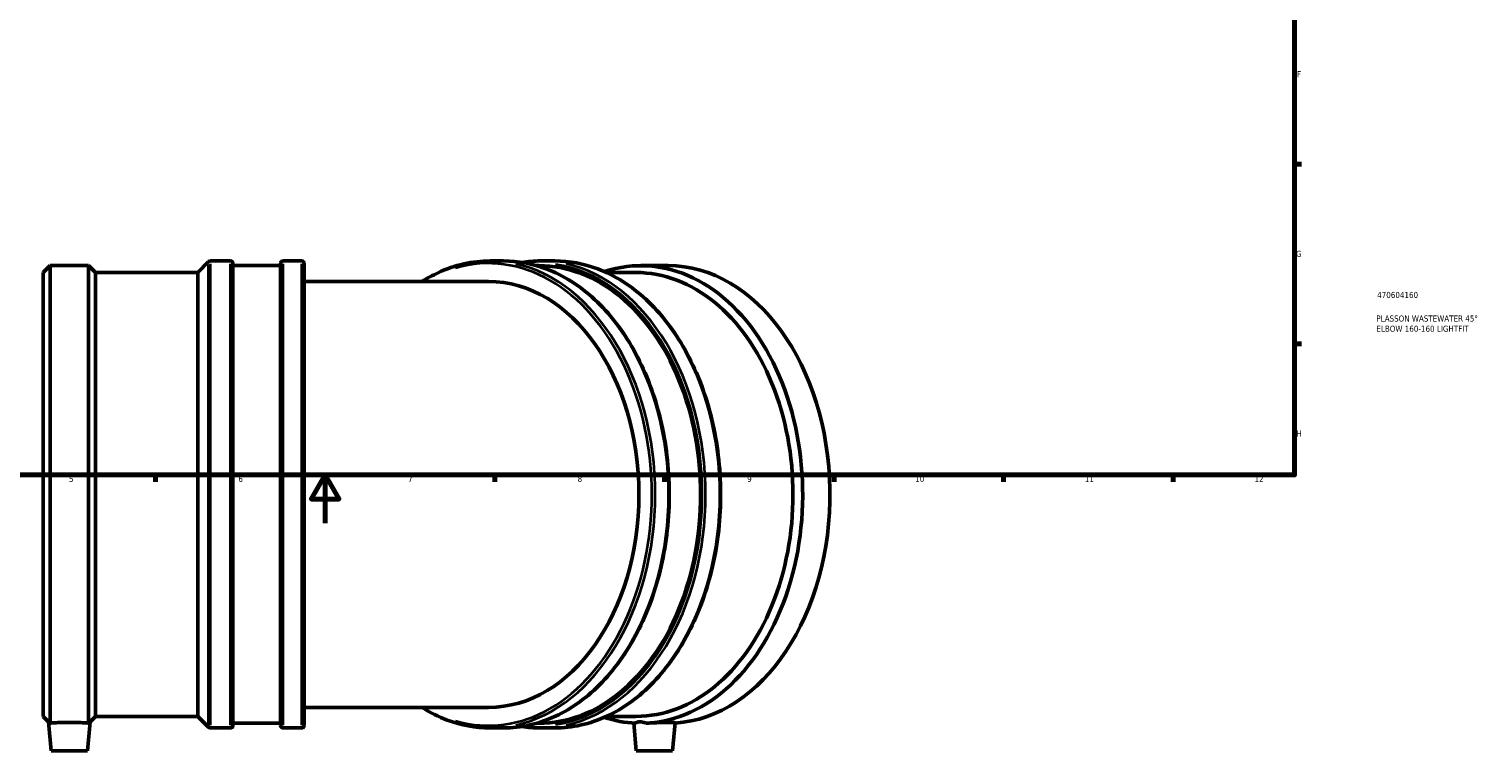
# Model space of a CAD drawing. Header units: millimetres. Extents: x -42 to 1171, y -94 to 1173.
# Tile 2 of 7: x 298 to 899, y -94 to 204. Entities that reach past the tile are written whole.
import ezdxf

# ---------------------------------------------------------------- set-up
doc = ezdxf.new("R2010")
doc.units = ezdxf.units.MM
for name, color, linetype, lineweight in [('Border (ISO)', 7, 'Continuous', 70), ('Title (ISO)', 7, 'Continuous', 50), ('Visible (ISO)', 7, 'Continuous', 50), ('Visible Narrow (ISO)', 7, 'Continuous', 35)]:
    doc.layers.add(name, color=color, linetype=linetype, lineweight=lineweight)
doc.styles.add('Note Text (ISO)', font='tahoma.ttf')

# ---------------------------------------------------------------- blocks, each defined once
blk = doc.blocks.new('Borders Default Border')
at = {"layer": 'Border (ISO)'}
for p, q in [((821, 148.5), (823.9, 148.5)), ((821, 74.25), (823.9, 74.25)), ((350.42, 20), (350.42, 17.1)), ((490.58, 20), (490.58, 17.1)), ((560.67, 20), (560.67, 17.1)), ((630.75, 20), (630.75, 17.1)), ((700.83, 20), (700.83, 17.1)), ((770.92, 20), (770.92, 17.1))]:
    blk.add_line(p, q, dxfattribs=at)
at = {"layer": 'Border (ISO)', "flags": 128}
for points in [[(20, 20), (20, 574), (821, 574), (821, 20), (20, 20)], [(420.5, 0), (420.5, 20), (414.73, 10), (426.27, 10), (420.5, 20)]]:
    blk.add_lwpolyline(points, dxfattribs=at)
at = {"layer": 'Border (ISO)', "color": 232, "true_color": 0xca0064, "char_height": 2.5, "attachment_point": 7, "style": 'Note Text (ISO)'}
for s, insert in [('F', (822, 184.38)), ('G', (821.61, 110.08)), ('H', (821.74, 35.88)), ('5', (314.64, 17.05)), ('6', (384.66, 17.05)), ('7', (454.77, 17.1)), ('8', (524.81, 17.04)), ('9', (594.88, 17.05)), ('10', (664.29, 17.05)), ('11', (734.37, 17.1)), ('12', (804.46, 17.1))]:
    blk.add_mtext(s, dxfattribs=dict(at, insert=insert))
blk = doc.blocks.new('Title Blocks ISO')
at = {"layer": 'Title (ISO)', "color": 232, "true_color": 0xca0064, "style": 'Note Text (ISO)'}
for tag, p in [('PART_NUMBER_001', (34.16, 73.14)), ('DESCRIPTION_001', (33.84, 63.4)), ('DESCRIPTION_002', (33.84, 59.18))]:
    blk.add_attdef(tag, p, '', height=2.5, dxfattribs=at)

msp = doc.modelspace()

# ---------------------------------------------------------------- linework, layer by layer
at = {"layer": 'Visible (ISO)'}
for p, q in [((367.864, 103.66), (372.349, 108.145)), ((373.031, 108.427), (381.416, 108.427)), ((403.046, 108.427), (410.866, 108.427)), ((494.152, 108.427), (488.623, 108.427)), ((515.376, 108.427), (509.447, 108.427)), ((304.031, 103.66), (306.868, 106.497)), ((304.031, -79.806), (304.031, 103.66)), ((306.868, -82.594), (306.868, 106.497)), ((306.868, 106.497), (322.754, 106.497)), ((322.754, -82.594), (322.754, 106.497)), ((325.591, 103.66), (322.754, 106.497)), ((325.591, -79.806), (325.591, 103.66)), ((325.591, 103.66), (367.864, 103.66)), ((367.864, -79.806), (367.864, 103.66)), ((382.381, 107.462), (382.381, -83.608)), ((382.381, 106.497), (402.081, 106.497)), ((402.081, -83.608), (402.081, 107.462)), ((411.831, 107.462), (411.831, -83.608)), ((508.764, 106.497), (507.798, 106.497)), ((548.921, 103.66), (536.661, 103.66)), ((562.16, 106.497), (550.927, 106.497)), ((487.94, 99.927), (411.831, 99.927)), ((411.831, -76.073), (487.94, -76.073)), ((304.031, -79.806), (306.258, -82.032)), ((307.311, -94.073), (306.258, -82.032)), ((322.311, -94.073), (323.365, -82.032)), ((325.591, -79.806), (323.365, -82.032)), ((325.591, -79.806), (367.864, -79.806)), ((367.864, -79.806), (372.349, -84.29)), ((382.381, -82.643), (402.081, -82.643)), ((508.764, -82.643), (507.798, -82.643)), ((548.921, -79.806), (536.661, -79.806)), ((549.044, -94.073), (548.036, -82.554)), ((564.044, -94.073), (565.06, -82.451)), ((373.031, -84.573), (381.416, -84.573)), ((403.046, -84.573), (410.866, -84.573)), ((494.152, -84.573), (488.623, -84.573)), ((515.376, -84.573), (509.447, -84.573)), ((322.311, -94.073), (307.311, -94.073)), ((564.044, -94.073), (549.044, -94.073))]:
    msp.add_line(p, q, dxfattribs=at)
for centre, start, end in [((373.031, 107.462), 90, 135), ((381.416, 107.462), 0, 90), ((403.046, 107.462), 90, 180), ((410.866, 107.462), 0, 90), ((381.416, -83.608), 270, 0), ((403.046, -83.608), 180, 270), ((410.866, -83.608), 270, 0), ((373.031, -83.608), 225, 270)]:
    msp.add_arc(centre, 0.965, start, end, dxfattribs=at)
for centre, major_axis, start_param, end_param in [((550.927, 11.927), (0, -94.57), 0.0321359, 3.3697551), ((508.764, 11.927), (0, -94.57), 0, 3.1415927), ((548.921, 11.927), (0, -91.733), 0, 3.1415927), ((562.16, 11.927), (0, -94.57), 0.0432497, 3.1415927), ((487.94, 11.927), (0, 88), 3.1415927, 6.2831853), ((550.927, 11.927), (0, -94.57), 6.0550228, 6.2510494)]:
    msp.add_ellipse(centre, major_axis=major_axis, ratio=0.7071068, start_param=start_param, end_param=end_param, dxfattribs=at)
for points, knots in [([(488.623, 108.427), (481.344, 108.427), (474.068, 106.781), (464.897, 102.528), (462.665, 101.308), (460.486, 99.927)], [3.14159265, 3.14159265, 3.14159265, 3.14159265, 3.45844018, 3.45844018, 3.56280022, 3.56280022, 3.56280022, 3.56280022]), ([(494.152, -84.573), (501.431, -84.573), (508.707, -82.927), (522.539, -76.513), (529.089, -71.732), (540.817, -59.505), (545.985, -52.044), (554.398, -35.203), (557.639, -25.822), (561.862, -6.098), (562.843, 4.242), (562.448, 24.834), (561.072, 35.083), (556.097, 54.459), (552.5, 63.583), (543.438, 79.778), (537.975, 86.848), (525.736, 98.196), (518.963, 102.48), (506.104, 107.321), (500.128, 108.427), (494.152, 108.427)], [0, 0, 0, 0, 0.3168475, 0.3168475, 0.6352728, 0.6352728, 0.9556899, 0.9556899, 1.2767806, 1.2767806, 1.5979344, 1.5979344, 1.9190713, 1.9190713, 2.2402278, 2.2402278, 2.5612705, 2.5612705, 2.8814439, 2.8814439, 3.1415927, 3.1415927, 3.1415927, 3.1415927]), ([(515.376, -84.573), (522.655, -84.573), (529.931, -82.927), (543.763, -76.513), (550.313, -71.732), (562.041, -59.505), (567.209, -52.044), (575.622, -35.203), (578.863, -25.822), (583.086, -6.098), (584.067, 4.242), (583.672, 24.834), (582.296, 35.083), (577.321, 54.459), (573.724, 63.583), (564.662, 79.778), (559.199, 86.848), (546.96, 98.196), (540.187, 102.48), (527.328, 107.321), (521.352, 108.427), (515.376, 108.427)], [0, 0, 0, 0, 0.3168475, 0.3168475, 0.6352728, 0.6352728, 0.9556899, 0.9556899, 1.2767806, 1.2767806, 1.5979344, 1.5979344, 1.9190713, 1.9190713, 2.2402278, 2.2402278, 2.5612705, 2.5612705, 2.8814439, 2.8814439, 3.1415927, 3.1415927, 3.1415927, 3.1415927]), ([(460.486, -76.073), (463.849, -78.203), (467.337, -79.953), (476.671, -83.466), (482.646, -84.573), (488.623, -84.573)], [5.86197775, 5.86197775, 5.86197775, 5.86197775, 6.02303653, 6.02303653, 6.28318531, 6.28318531, 6.28318531, 6.28318531]), ([(306.258, -82.032), (306.258, -82.032), (306.437, -82.196), (306.802, -82.532), (306.834, -82.563), (306.868, -82.594)], [1.83052548, 1.83052548, 1.83052548, 1.83052548, 2.11191077, 2.11191077, 2.1384222, 2.1384222, 2.1384222, 2.1384222]), ([(306.868, -82.594), (306.897, -82.592), (306.926, -82.589), (307.388, -82.55), (308.041, -82.499), (309.547, -82.402), (310.503, -82.35), (312.6, -82.277), (313.741, -82.257), (314.811, -82.257), (315.882, -82.257), (317.023, -82.277), (319.119, -82.35), (320.075, -82.402), (321.582, -82.499), (322.234, -82.55), (322.697, -82.589), (322.726, -82.592), (322.754, -82.594)], [4.1504821, 4.1504821, 4.1504821, 4.1504821, 4.1729484, 4.1729484, 4.4938095, 4.4938095, 4.814963, 4.814963, 5.1361165, 5.1361165, 5.1361165, 5.4572699, 5.4572699, 5.7784234, 5.7784234, 6.0992845, 6.0992845, 6.1217509, 6.1217509, 6.1217509, 6.1217509]), ([(322.754, -82.594), (322.788, -82.563), (322.821, -82.532), (323.186, -82.196), (323.365, -82.032), (323.365, -82.032)], [1.52262875, 1.52262875, 1.52262875, 1.52262875, 1.54914018, 1.54914018, 1.83052548, 1.83052548, 1.83052548, 1.83052548]), ([(548.779, -82.594), (548.812, -82.563), (548.847, -82.532), (549.268, -82.196), (549.832, -82.032), (551.159, -82.032), (551.976, -82.196), (552.913, -82.532), (552.994, -82.563), (553.076, -82.594)], [1.52262875, 1.52262875, 1.52262875, 1.52262875, 1.54914018, 1.54914018, 1.83052548, 1.83052548, 2.11191077, 2.11191077, 2.1384222, 2.1384222, 2.1384222, 2.1384222]), ([(553.076, -82.594), (553.148, -82.592), (553.221, -82.589), (554.343, -82.55), (555.482, -82.499), (557.62, -82.402), (558.761, -82.35), (560.862, -82.277), (561.821, -82.257), (563.335, -82.257), (563.989, -82.277), (564.854, -82.35), (565.064, -82.402), (565.06, -82.451), (565.06, -82.451), (565.06, -82.451)], [1.5824238, 1.5824238, 1.5824238, 1.5824238, 1.6048902, 1.6048902, 1.9257513, 1.9257513, 2.2469048, 2.2469048, 2.5680582, 2.5680582, 2.8892117, 2.8892117, 3.2103652, 3.2103652, 3.2110282, 3.2110282, 3.2110282, 3.2110282])]:
    msp.add_open_spline(points, degree=3, knots=knots, dxfattribs=at)
for points in [[(509.447, 108.427), (506.892, 108.427), (504.337, 108.226), (501.799, 107.825)], [(501.799, -83.971), (504.337, -84.372), (506.892, -84.573), (509.447, -84.573)]]:
    msp.add_open_spline(points, degree=3, dxfattribs=at)
at = {"layer": 'Visible Narrow (ISO)'}
for p, q in [((372.349, -83.106), (372.349, 106.96)), ((373.031, 107.239), (373.031, -83.385)), ((381.416, -83.385), (381.416, 107.239)), ((403.046, 107.239), (403.046, -83.385)), ((410.866, -83.385), (410.866, 107.239))]:
    msp.add_line(p, q, dxfattribs=at)
for centre, major_axis, start_param, end_param in [((487.94, 11.927), (0, 95.535), 2.9388281, 6.4859499), ((488.623, 11.927), (0, -96.5), 0.1570796, 2.984513), ((494.152, 11.927), (0, 96.5), 3.2986723, 6.1261057), ((508.764, 11.927), (0, 95.535), 3.244036, 6.1807419), ((509.447, 11.927), (0, -96.5), 0.1570796, 2.984513), ((515.376, 11.927), (0, 96.5), 3.2986723, 6.1261057)]:
    msp.add_ellipse(centre, major_axis=major_axis, ratio=0.7071068, start_param=start_param, end_param=end_param, dxfattribs=at)

# ---------------------------------------------------------------- block references
msp.add_blockref('Borders Default Border', (0, 0))
msp.add_blockref('Title Blocks ISO', (821, 20)).add_auto_attribs({'PART_NUMBER_001': '470604160', 'DESCRIPTION_001': 'PLASSON WASTEWATER 45°', 'DESCRIPTION_002': 'ELBOW 160-160 LIGHTFIT'})

doc.saveas('drawing.dxf')
